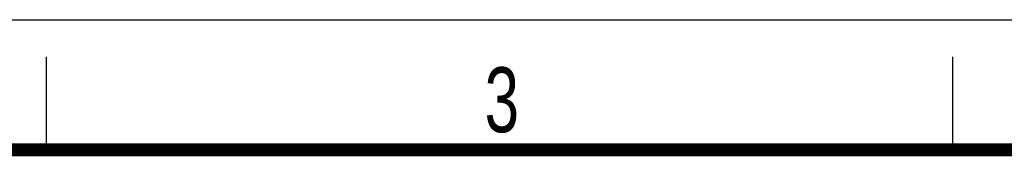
# Model space of a CAD drawing. Header units: millimetres. Extents: x 0 to 210, y 0 to 297.
# Tile 26 of 27: x 104 to 157, y 290 to 297. Entities that reach past the tile are written whole.
import ezdxf

# ---------------------------------------------------------------- set-up
doc = ezdxf.new("R2010")
doc.units = ezdxf.units.MM
doc.header["$LTSCALE"] = 19.36
doc.layers.get('0').update_dxf_attribs({"linetype": 'CONTINUOUS'})
doc.styles.add('TEXTSTYLE_2', font='txt', dxfattribs={"width": 0.75})

msp = doc.modelspace()

# ---------------------------------------------------------------- linework, layer by layer
at = {"color": 2, "linetype": 'CONTINUOUS'}
for p, q in [((0, 297), (210, 297)), ((105, 290), (105, 295)), ((154, 290), (154, 295))]:
    msp.add_line(p, q, dxfattribs=at)
at = {"color": 7, "linetype": 'CONTINUOUS', "const_width": 0.7}
msp.add_lwpolyline([(7, 290), (203, 290)], dxfattribs=at)

# ---------------------------------------------------------------- texts
at = {"color": 5, "linetype": 'CONTINUOUS', "style": 'TEXTSTYLE_2', "width": 0.714286}
msp.add_text('3', height=3.5, dxfattribs=at).set_placement((128.68391, 290.94286))

doc.saveas('drawing.dxf')
